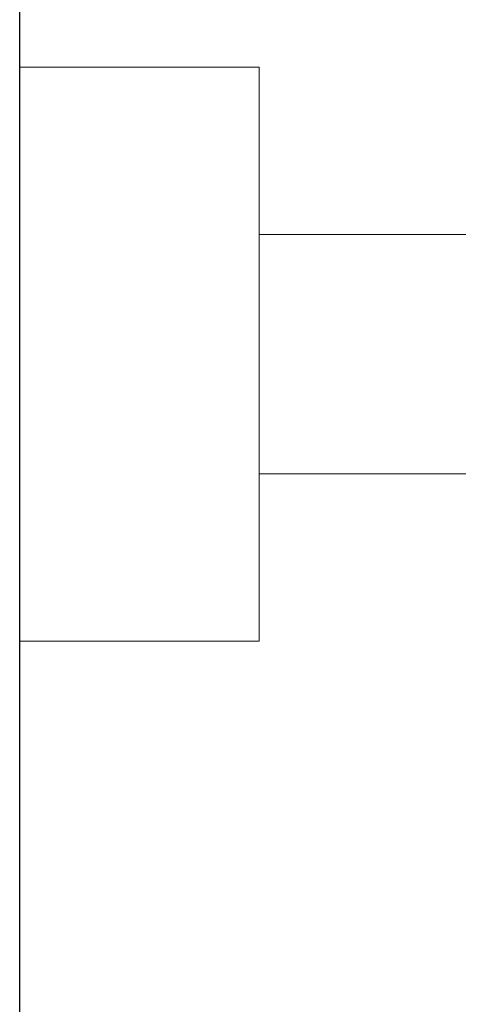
# Model space of a CAD drawing. Header units: millimetres. Extents: x -37445 to 120667, y -123620 to 254214.
# Tile 35 of 219: x 50 to 142, y -87356 to -87150. Entities that reach past the tile are written whole.
import ezdxf

# ---------------------------------------------------------------- set-up
doc = ezdxf.new("R2010")
doc.units = ezdxf.units.MM
for name, color, linetype, lineweight in [('xref', 8, 'Continuous', 13), ('xref_ACAD-LSN_dyspozytornia_PW_rzuty_12$0$A-Glaz', 8, 'Continuous', 9), ('xref_ACAD-LSN_dyspozytornia_PW_rzuty_12$0$A-Wall', 8, 'Continuous', 25)]:
    doc.layers.add(name, color=color, linetype=linetype, lineweight=lineweight)

# ---------------------------------------------------------------- blocks, each defined once
blk = doc.blocks.new('xref_ACAD-LSN_dyspozytornia_PW_rzuty_12')
at = {"layer": 'xref_ACAD-LSN_dyspozytornia_PW_rzuty_12$0$A-Glaz', "linetype": 'Continuous', "lineweight": 9}
for points in [[(67471.684, 81973.22), (67466.684, 81973.22), (67466.684, 81961.22), (67471.684, 81961.22)], [(67638.684, 81964.72), (67638.684, 81969.72), (67471.684, 81969.72), (67471.684, 81964.72)]]:
    blk.add_lwpolyline(points, close=True, dxfattribs=at)
at = {"layer": 'xref_ACAD-LSN_dyspozytornia_PW_rzuty_12$0$A-Wall', "linetype": 'Continuous', "lineweight": 25}
blk.add_line((67466.684, 81953.22), (67466.684, 81981.22), dxfattribs=at)

msp = doc.modelspace()

# ---------------------------------------------------------------- block references
at = {"layer": 'xref', "xscale": 10, "yscale": 10, "zscale": 10}
msp.add_blockref('xref_ACAD-LSN_dyspozytornia_PW_rzuty_12', (-674616.84, -906892.2), dxfattribs=at)

doc.saveas('drawing.dxf')
